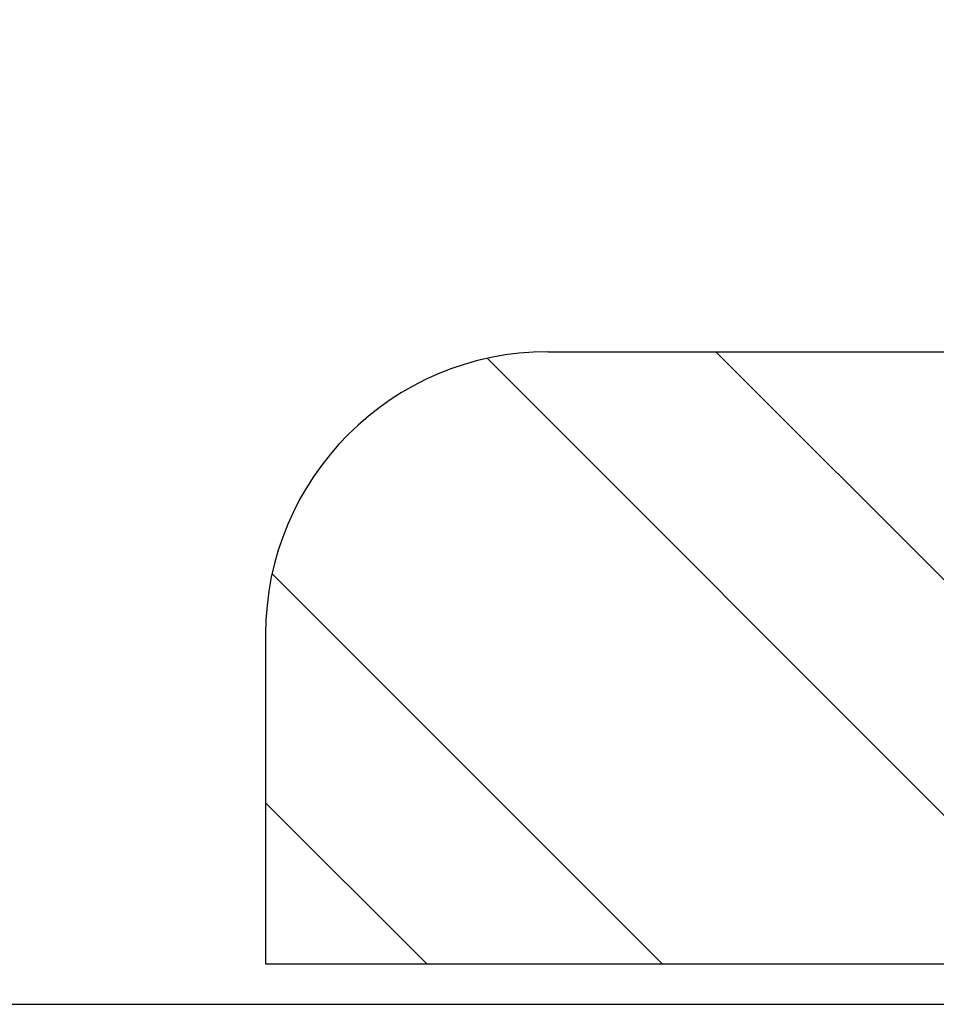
# Model space of a CAD drawing. Header units: inches. Extents: x -9715 to 27308, y -24775 to -3453.
# Tile 105 of 196: x 6768.46 to 6769.67, y -21061.28 to -21059.97. Entities that reach past the tile are written whole.
import ezdxf

# ---------------------------------------------------------------- set-up
doc = ezdxf.new("R2010")
doc.units = ezdxf.units.IN
doc.header["$MEASUREMENT"] = 0
doc.layers.add('S-SECT-SHPS', color=3, linetype='Continuous', lineweight=25)
doc.layers.add('S-SPPT-SHPS', color=3, linetype='Continuous', lineweight=25)

# ---------------------------------------------------------------- blocks, each defined once
blk = doc.blocks.new('W8x58')
at = {"layer": 'S-SECT-SHPS'}
h = blk.add_hatch(dxfattribs=at)
h.set_pattern_fill('STEEL', color=256, scale=5, angle=90, style=0)
h.set_pattern_definition([(135, (-258.7669352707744, 192.074183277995), (-0.4419417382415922, -0.4419417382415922), []), (135, (-259.0794352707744, 192.074183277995), (-0.4419417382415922, -0.4419417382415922), [])])
h.paths.add_polyline_path([(-4.125, 8.75), (-4.125, 8.3125, 0.4142135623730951), (-3.75, 7.9375), (-0.875, 7.9375, -0.4142135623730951), (-0.25, 7.3125), (-0.25, 1.4375, -0.414213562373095), (-0.8749999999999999, 0.8125), (-3.75, 0.8125, 0.4142135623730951), (-4.125, 0.4375000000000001), (-4.125, 0), (4.125, 0), (4.125, 0.4375, 0.4142135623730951), (3.75, 0.8125), (0.875, 0.8125, -0.4142135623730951), (0.25, 1.4375), (0.25, 7.3125, -0.4142135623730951), (0.875, 7.9375), (3.75, 7.9375, 0.4142135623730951), (4.125, 8.3125), (4.125, 8.75)])
for p, q in [((-3.75, 0.8125), (-0.875, 0.8125)), ((-4.125, 0.4375), (-4.125, 0)), ((-4.125, 0), (4.125, 0))]:
    blk.add_line(p, q, dxfattribs=at)
blk.add_arc((-3.75, 0.4375), 0.375, 90, 180, dxfattribs=at)

msp = doc.modelspace()

# ---------------------------------------------------------------- linework, layer by layer
at = {"layer": 'S-SPPT-SHPS'}
msp.add_line((6724.907351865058, -21061.2751281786, 41.66666666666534), (6951.907431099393, -21061.2751281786, 41.66666666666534), dxfattribs=at)

# ---------------------------------------------------------------- block references
at = {"layer": 'S-SECT-SHPS'}
msp.add_blockref('W8x58', (6772.907351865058, -21061.22135248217, 41.66666666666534), dxfattribs=at)

doc.saveas('drawing.dxf')
